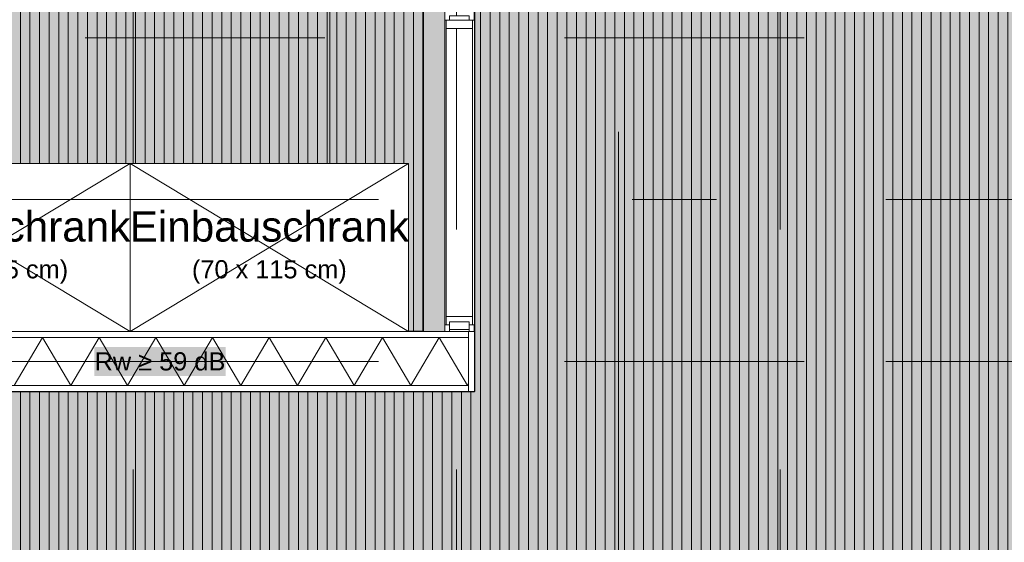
# Model space of a CAD drawing. Header units: metres. Extents: x -167 to 152, y -127 to 99.
# Tile 144 of 225: x -9.92 to -5.81, y -14.25 to -12.07. Entities that reach past the tile are written whole.
import ezdxf

# ---------------------------------------------------------------- set-up
doc = ezdxf.new("R2010")
doc.units = ezdxf.units.M
doc.header["$PDMODE"] = 1
doc.header["$PDSIZE"] = -2
doc.linetypes.add('Achsen 01', pattern=[5.291531, 3.175, -1.058062, 0.352704, -0.705764])
doc.linetypes.add('Raster 01', pattern=[2, 1, -1])
doc.layers.get('0').update_dxf_attribs({"lineweight": 25})
for name, color, linetype, lineweight in [('027_Tischlerarbeiten-340 Innentüren', 7, 'Continuous', 9), ('030_Sonnenschutzarbeiten-BLENDSCHUTZ', 7, 'Continuous', 5), ('039_Trockenbauarbeiten-340 Gipskarton', 7, 'Continuous', 9), ('_1.35m (3D)', 7, 'Continuous', 9), ('_GRU (2D)', 7, 'Continuous', 9), ('_OG 1 (2D)', 7, 'Continuous', 9), ('_OG 1 - DS (2D)', 7, 'Continuous', 9), ('AV1-Akustikvorgaben-Trennwände', 7, 'Continuous', 5), ('AV1-Schnitt Achsen', 7, 'Achsen 01', 18)]:
    doc.layers.add(name, color=color, linetype=linetype, lineweight=lineweight)
for name, color, linetype, lineweight, true_color in [('031_Metallbauarbeiten-350 Lamellendecke DS', 7, 'Continuous', 35, 0x666666), ('039_Trockenbauarbeiten-340 Dämmung', 7, 'Continuous', 9, 0xc0c0c0), ('AV1-Achsen', 1, 'Achsen 01', 18, 0xff0000), ('AV1-Einrichtung', 7, 'Continuous', 9, 0xa6a6a6), ('AV1-Raster', 7, 'Raster 01', 9, 0xa6a6a6)]:
    doc.layers.add(name, color=color, linetype=linetype, lineweight=lineweight, true_color=true_color)
doc.layers.get('0').freeze()
doc.styles.add('Arial', font='arial.ttf')
doc.dimstyles.new('COE 50', dxfattribs={"dimtxt": 126.090495, "dimasz": 0.001414, "dimexe": 0.001, "dimexo": 0.01, "dimgap": 0.001, "dimtad": 1, "dimdec": 3, "dimtxsty": 'Arial', "dimblk": 'VW_SLASH-4', "dimblk1": 'VW_SLASH-4', "dimblk2": 'VW_SLASH-4', "dimcen": 0, "dimadec": 3, "dimazin": 0, "dimtfac": 0.8, "dimtdec": 3, "dimtix": 1, "dimtmove": 0, "dimatfit": 0, "dimldrblk": 'VW_SLASH-3', "dimfxl": 0.002, "dimfxlon": 1, "dimfrac": 2, "dimtolj": 1, "dimarcsym": 0})
pattern_1 = [(90, (0, 0), (0.04, 0), [])]

# ---------------------------------------------------------------- blocks, each defined once
blk = doc.blocks.new('Group-2')
at = {"layer": 'AV1-Raster'}
for p, q in [((-9.45, -22.95), (-9.45, 1.35)), ((-8.1, -22.95), (-8.1, 1.35)), ((-6.75, -22.95), (-6.75, 1.35)), ((1.35, -12.15), (-40.5, -12.15)), ((1.35, -13.5), (-40.5, -13.5))]:
    blk.add_line(p, q, dxfattribs=at)
blk = doc.blocks.new('1.35m (3D)')
at = {"layer": 'AV1-Raster', "color": 7}
blk.add_blockref('Group-2', (0, 0), dxfattribs=at)
blk = doc.blocks.new('VW_SLASH-4')
at = {"color": 0, "linetype": 'ByBlock', "lineweight": -2, "transparency": 16777216}
blk.add_line((0, 0), (-1, 0), dxfattribs=at)
at = {"color": 0, "linetype": 'Continuous', "lineweight": 15, "transparency": 16777216, "flags": 128}
blk.add_lwpolyline([(0.5, 0.5), (-0.5, -0.5)], dxfattribs=at)
blk = doc.blocks.new('*D40')
at = {"layer": '030_Sonnenschutzarbeiten-BLENDSCHUTZ', "color": 0, "lineweight": -2}
for p, q in [((-8.529, -8.225), (-8.679, -8.225)), ((-8.629, -13.3043), (-8.629, -8.2957)), ((-8.529, -13.375), (-8.679, -13.375))]:
    blk.add_line(p, q, dxfattribs=at)
at = {"layer": 'Defpoints', "color": 0}
for p in [(-8.629, -8.225), (-8.149, -8.225), (-8.239, -13.375)]:
    blk.add_point(p, dxfattribs=at)
at = {"layer": '030_Sonnenschutzarbeiten-BLENDSCHUTZ', "color": 0, "lineweight": -2, "xscale": 0.070693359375, "yscale": 0.070693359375, "zscale": 0.070693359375}
for p, rotation in [((-8.629, -8.225), 90), ((-8.629, -13.375), 270)]:
    blk.add_blockref('VW_SLASH-4', p, dxfattribs=dict(at, rotation=rotation))
at = {"layer": '030_Sonnenschutzarbeiten-BLENDSCHUTZ', "color": 0, "lineweight": 13, "insert": (-8.7548, -10.8), "char_height": 0.12609, "attachment_point": 5, "rotation": 90, "style": 'Arial'}
blk.add_mtext('\\A1;5,15', dxfattribs=at)
blk = doc.blocks.new('VW_SLASH-3')
at = {"color": 0, "linetype": 'ByBlock', "lineweight": -2, "transparency": 16777216}
blk.add_line((0, 0), (-1, 0), dxfattribs=at)
at = {"color": 0, "linetype": 'Continuous', "lineweight": 15, "transparency": 16777216, "flags": 128}
blk.add_lwpolyline([(0.5, 0.5), (-0.5, -0.5)], dxfattribs=at)
blk = doc.blocks.new('Group-67')
at = {"color": 255, "transparency": 33554559}
blk.add_wipeout([(-9.4625, -12.675), (-8.3, -12.675), (-8.3, -13.375), (-9.4625, -13.375)], dxfattribs=at).dxf.layer = 'AV1-Einrichtung'
at = {"layer": 'AV1-Einrichtung'}
for p, q in [((-8.3, -12.675), (-9.4625, -13.375)), ((-8.3, -13.375), (-9.4625, -12.675))]:
    blk.add_line(p, q, dxfattribs=at)
at = {"layer": 'AV1-Einrichtung', "flags": 128}
blk.add_lwpolyline([(-9.4625, -12.675), (-8.3, -12.675), (-8.3, -13.375), (-9.4625, -13.375)], close=True, dxfattribs=at)
blk = doc.blocks.new('Group-68')
at = {"color": 255, "transparency": 33554559}
blk.add_wipeout([(-10.625, -12.675), (-9.4625, -12.675), (-9.4625, -13.375), (-10.625, -13.375)], dxfattribs=at).dxf.layer = 'AV1-Einrichtung'
at = {"layer": 'AV1-Einrichtung'}
for p, q in [((-9.4625, -12.675), (-10.625, -13.375)), ((-9.4625, -13.375), (-10.625, -12.675))]:
    blk.add_line(p, q, dxfattribs=at)
at = {"layer": 'AV1-Einrichtung', "flags": 128}
blk.add_lwpolyline([(-10.625, -12.675), (-9.4625, -12.675), (-9.4625, -13.375), (-10.625, -13.375)], close=True, dxfattribs=at)
blk = doc.blocks.new('Group-161')
at = {"color": 255, "linetype": 'Continuous', "lineweight": 5}
blk.add_wipeout([(-13.375, -13.6), (-8.05, -13.6), (-8.05, -13.4), (-13.375, -13.4)], dxfattribs=at).dxf.layer = '039_Trockenbauarbeiten-340 Dämmung'
blk = doc.blocks.new('Group-162')
at = {"layer": '039_Trockenbauarbeiten-340 Dämmung', "transparency": 33554687, "flags": 128}
blk.add_lwpolyline([(-9.9459, -13.6), (-9.8276, -13.4), (-9.7094, -13.6), (-9.5911, -13.4), (-9.4729, -13.6), (-9.3546, -13.4), (-9.2364, -13.6), (-9.1182, -13.4), (-8.9999, -13.6), (-8.8817, -13.4), (-8.7634, -13.6), (-8.6452, -13.4), (-8.5269, -13.6), (-8.4087, -13.4), (-8.2904, -13.6), (-8.1722, -13.4), (-8.0539, -13.6), (-8.05, -13.5933)], dxfattribs=at)
blk = doc.blocks.new('Group-163')
at = {"layer": '039_Trockenbauarbeiten-340 Dämmung'}
blk.add_blockref('Group-161', (0, 0), dxfattribs=at)
at = {"layer": '039_Trockenbauarbeiten-340 Dämmung', "transparency": 33554687}
blk.add_blockref('Group-162', (0, 0), dxfattribs=at)
blk = doc.blocks.new('Group-682')
at = {"color": 255, "linetype": 'Continuous', "lineweight": 5, "transparency": 33554687}
for points in [[(-8.1289, -12.059), (-8.0469, -12.059), (-8.0469, -12.091), (-8.1289, -12.091)], [(-8.143, -13.3127), (-8.033, -13.3127), (-8.033, -13.3477), (-8.143, -13.3477)]]:
    blk.add_wipeout(points, dxfattribs=at).dxf.layer = '027_Tischlerarbeiten-340 Innentüren'
at = {"layer": '027_Tischlerarbeiten-340 Innentüren', "color": 7, "linetype": 'Continuous', "lineweight": 5, "transparency": 33554687, "flags": 128}
for points in [[(-8.1289, -12.059), (-8.0469, -12.059), (-8.0469, -12.091), (-8.1289, -12.091)], [(-8.143, -13.3127), (-8.033, -13.3127), (-8.033, -13.3477), (-8.143, -13.3477)]]:
    blk.add_lwpolyline(points, close=True, dxfattribs=at)
at = {"color": 255, "linetype": 'Continuous', "lineweight": 5, "transparency": 33554687}
for points in [[(-8.143, -12.0773), (-8.033, -12.0773), (-8.033, -12.1123), (-8.143, -12.1123)], [(-8.1289, -13.334), (-8.0469, -13.334), (-8.0469, -13.366), (-8.1289, -13.366)]]:
    blk.add_wipeout(points, dxfattribs=at).dxf.layer = '027_Tischlerarbeiten-340 Innentüren'
at = {"layer": '027_Tischlerarbeiten-340 Innentüren', "color": 7, "linetype": 'Continuous', "lineweight": 5, "transparency": 33554687, "flags": 128}
for points in [[(-8.143, -12.0773), (-8.033, -12.0773), (-8.033, -12.1123), (-8.143, -12.1123)], [(-8.1289, -13.334), (-8.0469, -13.334), (-8.0469, -13.366), (-8.1289, -13.366)]]:
    blk.add_lwpolyline(points, close=True, dxfattribs=at)
at = {"color": 255, "linetype": 'Continuous', "lineweight": 5, "transparency": 33554687}
for points in [[(-8.149, -12.0773), (-8.143, -12.0773), (-8.143, -13.3477), (-8.149, -13.3477)], [(-8.033, -12.0773), (-8.025, -12.0773), (-8.025, -13.3477), (-8.033, -13.3477)]]:
    blk.add_wipeout(points, dxfattribs=at).dxf.layer = '027_Tischlerarbeiten-340 Innentüren'
at = {"layer": '027_Tischlerarbeiten-340 Innentüren', "color": 7, "linetype": 'Continuous', "lineweight": 5, "transparency": 33554687, "flags": 128}
for points in [[(-8.149, -12.0773), (-8.143, -12.0773), (-8.143, -13.3477), (-8.149, -13.3477)], [(-8.033, -12.0773), (-8.025, -12.0773), (-8.025, -13.3477), (-8.033, -13.3477)]]:
    blk.add_lwpolyline(points, close=True, dxfattribs=at)
at = {"color": 255, "linetype": 'Continuous', "lineweight": 13, "transparency": 33554687}
blk.add_wipeout([(-8.129, -13.366), (-8.047, -13.366), (-8.047, -13.375), (-8.129, -13.375)], dxfattribs=at).dxf.layer = '027_Tischlerarbeiten-340 Innentüren'
at = {"layer": '027_Tischlerarbeiten-340 Innentüren', "color": 7, "linetype": 'Continuous', "lineweight": 13, "transparency": 33554687, "flags": 128}
blk.add_lwpolyline([(-8.129, -13.366), (-8.047, -13.366), (-8.047, -13.375), (-8.129, -13.375)], close=True, dxfattribs=at)
blk = doc.blocks.new('Group-683')
at = {"layer": '027_Tischlerarbeiten-340 Innentüren', "color": 7, "transparency": 33554687}
blk.add_blockref('Group-682', (0, 0), dxfattribs=at)
blk = doc.blocks.new('OG 1 (2D)')
at = {"layer": '039_Trockenbauarbeiten-340 Dämmung', "color": 7, "transparency": 33554687}
blk.add_blockref('Group-163', (0, 0), dxfattribs=at)
at = {"layer": 'AV1-Einrichtung', "color": 7}
blk.add_blockref('Group-67', (0, 0), dxfattribs=at)
at = {"layer": 'AV1-Akustikvorgaben-Trennwände', "color": 7}
blk.add_solid([(-9.6117, -13.5609), (-9.0633, -13.5609), (-9.6117, -13.4391), (-9.0633, -13.4391)], dxfattribs=at)
blk.add_solid([(-9.6117, -13.5609), (-9.0633, -13.5609), (-9.6117, -13.4391), (-9.0633, -13.4391)], dxfattribs=at)
at = {"layer": 'AV1-Einrichtung', "color": 7}
blk.add_blockref('Group-68', (0, 0), dxfattribs=at)
at = {"layer": 'AV1-Akustikvorgaben-Trennwände', "insert": (-9.3375, -13.5), "char_height": 0.07565, "attachment_point": 5, "line_spacing_factor": 0.971931, "style": 'Arial'}
blk.add_mtext('Rw ≥ 59 dB', dxfattribs=at)
at = {"color": 255}
blk.add_wipeout([(-13.375, -13.625), (-8.025, -13.625), (-8.025, -13.6), (-13.375, -13.6)], dxfattribs=at).dxf.layer = '039_Trockenbauarbeiten-340 Gipskarton'
at = {"layer": '039_Trockenbauarbeiten-340 Gipskarton', "flags": 128}
blk.add_lwpolyline([(-13.375, -13.625), (-8.025, -13.625), (-8.025, -13.6), (-13.375, -13.6)], close=True, dxfattribs=at)
at = {"layer": 'AV1-Einrichtung', "char_height": 0.12609, "attachment_point": 5, "line_spacing_factor": 0.969122, "style": 'Arial'}
for insert in [(-10.0437, -13.025), (-8.8812, -13.025)]:
    blk.add_mtext('Einbauschrank\\P{\\H0.6x;(70 x 115 cm)}', dxfattribs=dict(at, insert=insert))
at = {"color": 255}
blk.add_wipeout([(-8.025, -13.4), (-8.025, -13.375), (-10.65, -13.375), (-10.65, -13.4)], dxfattribs=at).dxf.layer = '039_Trockenbauarbeiten-340 Gipskarton'
at = {"layer": '039_Trockenbauarbeiten-340 Gipskarton', "flags": 128}
blk.add_lwpolyline([(-8.025, -13.4), (-8.025, -13.375), (-10.65, -13.375), (-10.65, -13.4)], close=True, dxfattribs=at)
at = {"color": 255}
blk.add_wipeout([(-8.05, -13.625), (-8.05, -13.375), (-8.025, -13.375), (-8.025, -13.625)], dxfattribs=at).dxf.layer = '039_Trockenbauarbeiten-340 Gipskarton'
at = {"layer": '039_Trockenbauarbeiten-340 Gipskarton', "flags": 128}
blk.add_lwpolyline([(-8.05, -13.625), (-8.05, -13.375), (-8.025, -13.375), (-8.025, -13.625)], close=True, dxfattribs=at)
at = {"layer": '027_Tischlerarbeiten-340 Innentüren', "color": 7, "transparency": 33554687}
blk.add_blockref('Group-683', (0, 0), dxfattribs=at)
blk = doc.blocks.new('Group-755')
at = {"layer": 'AV1-Achsen'}
blk.add_line((-43.35, -13.5), (4.2, -13.5), dxfattribs=at)
blk = doc.blocks.new('Group-760')
at = {"layer": 'AV1-Schnitt Achsen'}
blk.add_line((-43.35, -12.825), (4.2, -12.825), dxfattribs=at)
blk = doc.blocks.new('Group-762')
at = {"layer": 'AV1-Schnitt Achsen'}
blk.add_line((-7.425, -26.3), (-7.425, 4.7), dxfattribs=at)
blk = doc.blocks.new('GRU (2D)')
at = {"layer": 'AV1-Achsen', "color": 7}
blk.add_blockref('Group-755', (0, 0), dxfattribs=at)
at = {"layer": 'AV1-Schnitt Achsen', "color": 7}
for name in ['Group-762', 'Group-760']:
    blk.add_blockref(name, (0, 0), dxfattribs=at)
blk = doc.blocks.new('OG 1 - DS (2D)')
at = {"layer": '030_Sonnenschutzarbeiten-BLENDSCHUTZ', "linetype": 'Continuous', "lineweight": 0, "transparency": 33554610}
blk.add_hatch(color=220, dxfattribs=at).paths.add_polyline_path([(-8.239, -10.8), (-8.149, -10.8), (-8.149, -13.375), (-8.239, -13.375)])
at = {"layer": '031_Metallbauarbeiten-350 Lamellendecke DS', "linetype": 'Continuous', "lineweight": 0, "transparency": 33554508}
for points in [[(-13.5, -7.975), (-8.025, -7.975), (-8.025, -13.625), (-13.5, -13.625), (-13.5, -16.075), (-0.125, -16.075), (-0.125, -13.625), (-5.525, -13.625), (-5.525, -7.975), (-0.125, -7.975), (-0.125, -5.525), (-13.5, -5.525)], [(-13.25, -13.375), (-13.25, -12.675), (-10.65, -12.675), (-10.65, -13.375), (-8.239, -13.375), (-8.239, -8.225), (-13.4095, -8.225), (-13.4095, -13.375)]]:
    blk.add_hatch(color=254, dxfattribs=at).paths.add_polyline_path(points)
at = {"layer": '031_Metallbauarbeiten-350 Lamellendecke DS', "linetype": 'Continuous', "lineweight": 9, "transparency": 33554508}
h = blk.add_hatch(dxfattribs=at)
h.set_pattern_fill('Lamellendecke', color=252, style=0, pattern_type=2)
h.set_pattern_definition(pattern_1)
h.paths.add_polyline_path([(-13.5, -7.975), (-8.025, -7.975), (-8.025, -13.625), (-13.5, -13.625), (-13.5, -16.075), (-0.125, -16.075), (-0.125, -13.625), (-5.525, -13.625), (-5.525, -7.975), (-0.125, -7.975), (-0.125, -5.525), (-13.5, -5.525)])
h = blk.add_hatch(dxfattribs=at)
h.set_pattern_fill('Lamellendecke', color=252, style=0, pattern_type=2)
h.set_pattern_definition(pattern_1)
h.paths.add_polyline_path([(-13.25, -13.375), (-13.25, -12.675), (-10.65, -12.675), (-10.65, -13.375), (-8.239, -13.375), (-8.239, -8.225), (-13.4095, -8.225), (-13.4095, -13.375)])
at = {"layer": '030_Sonnenschutzarbeiten-BLENDSCHUTZ', "color": 6, "lineweight": 13, "flags": 128}
blk.add_lwpolyline([(-8.239, -10.8), (-8.149, -10.8), (-8.149, -13.375), (-8.239, -13.375)], close=True, dxfattribs=at)
at = {"layer": '031_Metallbauarbeiten-350 Lamellendecke DS', "flags": 128}
for points in [[(-13.5, -7.975), (-8.025, -7.975), (-8.025, -13.625), (-13.5, -13.625), (-13.5, -16.075), (-0.125, -16.075), (-0.125, -13.625), (-5.525, -13.625), (-5.525, -7.975), (-0.125, -7.975), (-0.125, -5.525), (-13.5, -5.525)], [(-13.25, -13.375), (-13.25, -12.675), (-10.65, -12.675), (-10.65, -13.375), (-8.239, -13.375), (-8.239, -8.225), (-13.4095, -8.225), (-13.4095, -13.375)]]:
    blk.add_lwpolyline(points, close=True, dxfattribs=at)
at = {"layer": '030_Sonnenschutzarbeiten-BLENDSCHUTZ', "color": 7, "lineweight": 13}
dim = blk.add_linear_dim(base=(-8.629, -8.225), p1=(-8.239, -13.375), p2=(-8.149, -8.225), angle=270, text='5,15', dimstyle='COE 50', override={"dimtxt": 0.12609, "dimasz": 0.070693, "dimexe": 0.05, "dimgap": 0.05, "dimdec": 2, "dimpost": '<>', "dimtxsty": 'Arial', "dimtmove": 2, "dimfxl": 0.1}, dxfattribs=at)
dim.commit()
dim.dimension.update_dxf_attribs({"geometry": '*D40', "text_midpoint": (-8.7548, -10.8)})

msp = doc.modelspace()

# ---------------------------------------------------------------- block references
at = {"layer": '_1.35m (3D)'}
msp.add_blockref('1.35m (3D)', (0, 0), dxfattribs=at)

# ---------------------------------------------------------------- next in the draw order: block references
at = {"layer": '_OG 1 - DS (2D)'}
msp.add_blockref('OG 1 - DS (2D)', (0, 0), dxfattribs=at)

# ---------------------------------------------------------------- next in the draw order: block references
at = {"layer": '_OG 1 (2D)'}
msp.add_blockref('OG 1 (2D)', (0, 0), dxfattribs=at)

# ---------------------------------------------------------------- next in the draw order: block references
at = {"layer": '_GRU (2D)'}
msp.add_blockref('GRU (2D)', (0, 0), dxfattribs=at)

doc.saveas('drawing.dxf')
